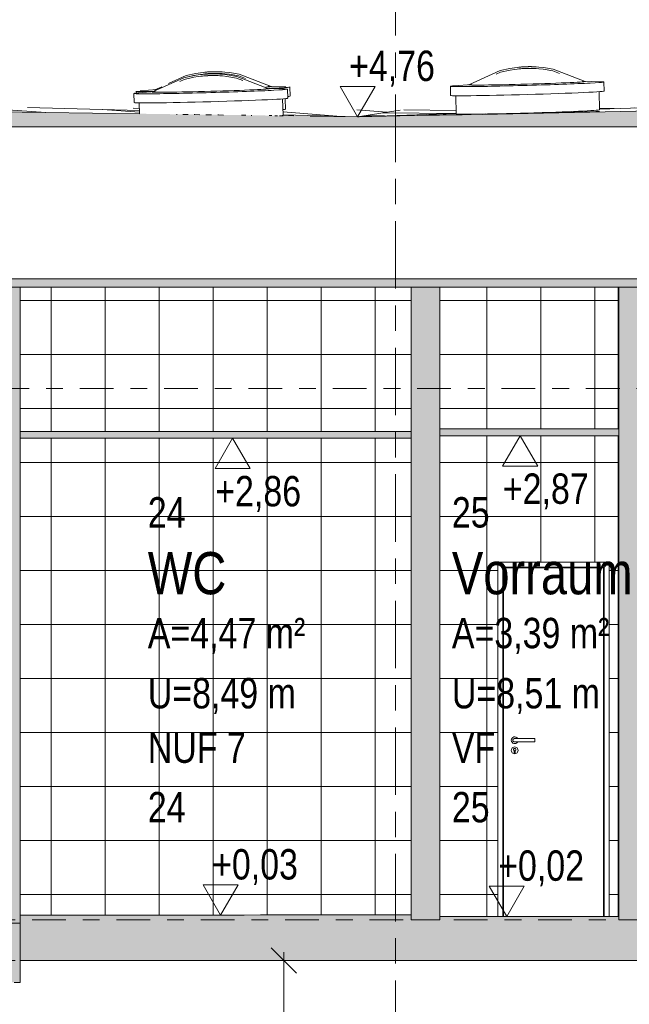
# Model space of a CAD drawing. Header units: metres. Extents: x -34 to 182, y -15 to 869.
# Tile 31 of 46: x 57.88 to 61.5, y -3.3 to 2.54. Entities that reach past the tile are written whole.
import ezdxf

# ---------------------------------------------------------------- set-up
doc = ezdxf.new("R2010")
doc.units = ezdxf.units.M
doc.linetypes.add('_Ebene_', pattern=[0.4, 0.2, -0.1, 0, -0.1])
doc.linetypes.add('_Rasterlinie_', pattern=[0.75, 0.4, -0.1, 0.15, -0.1])
for name, color, linetype, lineweight in [('A_Bem', 7, 'Continuous', 5), ('A_Bem-100', 7, 'Continuous', 5), ('A_Ebenen', 130, 'Continuous', 5), ('A_Fenster', 45, 'Continuous', 5), ('A_Geschossdecken', 7, 'Continuous', 5), ('A_Geschossdecken_Oberflächenschraffur', 7, 'Continuous', 5), ('A_Geschossdecken_Schraffur', 7, 'Continuous', 5), ('A_Hoehenkoten', 124, 'Continuous', 5), ('A_Linien_Feine Linien', 7, 'Continuous', 5), ('A_Raster', 128, 'Continuous', 5), ('A_Raum-Txt', 16, 'Continuous', 5), ('A_Tuer', 128, 'Continuous', 5), ('A_Türen_Element', 128, 'Continuous', 5), ('A_Türen_Rahmen', 128, 'Continuous', 5), ('A_Wand', 244, 'Continuous', 5), ('A_Wand_Schraff', 1, 'Continuous', 5), ('A_Wände_Oberflächenschraffur', 244, 'Continuous', 5)]:
    doc.layers.add(name, color=color, linetype=linetype, lineweight=lineweight)
doc.styles.add('Arial', font='arial.ttf', dxfattribs={"width": 0.8, "height": 0.18})
doc.styles.add('Arial_B', font='txt', dxfattribs={"width": 0.8, "height": 0.25})
doc.styles.add('ISOCPEUR_1', font='isocpeur.ttf', dxfattribs={"width": 0.8, "height": 0.25})
doc.dimstyles.new('BLB-Standard_2_5_Aussen_maskiert', dxfattribs={"dimscale": 0.3048, "dimtxt": 0.248995, "dimasz": 0.492126, "dimexe": 1.32874, "dimexo": 0.0625, "dimgap": 0.032808, "dimtad": 1, "dimrnd": 0.001, "dimzin": 0, "dimdsep": 46, "dimtxsty": 'ISOCPEUR_1', "dimblk1": 'OBLIQUE', "dimblk2": 'OBLIQUE', "dimsah": 1, "dimcen": 0.09, "dimdle": 0.164042, "dimazin": 0, "dimtfac": 1, "dimtdec": 4, "dimtix": 1, "dimtmove": 0, "dimatfit": 3, "dimfxl": 1.32874, "dimfxlon": 1, "dimtvp": 1, "dimtfill": 1, "dimtolj": 1, "dimtzin": 0, "dimarcsym": 2})
pattern_1 = [(0, (61.43652, 18.796), (0, 0.32), []), (90, (61.4365165, 18.796), (-0.001, 6e-20), [])]
pattern_2 = [(0, (108.63052, 18.796), (0, 0.32), []), (90, (108.63052, 18.796), (-0.32, 2e-17), [])]
pattern_3 = [(0, (108.65152, 18.796), (0, 0.32), []), (90, (108.65152, 18.796), (-0.32, 2e-17), [])]

# ---------------------------------------------------------------- blocks, each defined once
blk = doc.blocks.new('FE Dachkuppel rund - Ø_850 _1000_-8070056-B2')
at = {"layer": 'A_Fenster', "color": 250, "lineweight": 9}
for p, q in [((-13.0039, 2.1032), (-13.0024, 2.049)), ((-12.877, 2.1142), (-12.9813, 2.1061)), ((-12.8941, 2.112), (-12.894, 2.1097)), ((-12.117, 2.1303), (-12.2216, 2.1326)), ((-12.2043, 2.1291), (-12.2044, 2.1313)), ((-12.0927, 2.0745), (-12.0943, 2.1287)), ((-12.9723, 2.0472), (-12.9705, 1.9815)), ((-12.1199, 1.9737), (-12.1227, 2.071))]:
    blk.add_line(p, q, dxfattribs=at)
at = {"layer": 'A_Fenster', "color": 250, "lineweight": 9, "flags": 128}
for points in [[(-12.894, 2.1122), (-12.7082, 2.1959), (-12.6512, 2.2089), (-12.6243, 2.2132), (-12.6087, 2.2152), (-12.5985, 2.2163), (-12.5913, 2.2169), (-12.5859, 2.2174), (-12.5817, 2.2177), (-12.5784, 2.2179), (-12.5756, 2.2181), (-12.5733, 2.2183), (-12.5714, 2.2184), (-12.5697, 2.2185), (-12.5682, 2.2186), (-12.5668, 2.2186), (-12.5657, 2.2187), (-12.5646, 2.2187), (-12.5636, 2.2188), (-12.5627, 2.2188), (-12.5619, 2.2189), (-12.5611, 2.2189), (-12.5604, 2.2189), (-12.5597, 2.2189), (-12.5591, 2.219), (-12.5585, 2.219), (-12.5579, 2.219), (-12.5574, 2.219), (-12.5568, 2.2191), (-12.5563, 2.2191), (-12.5558, 2.2191), (-12.5554, 2.2191), (-12.5549, 2.2191), (-12.5544, 2.2191), (-12.554, 2.2191), (-12.5535, 2.2192), (-12.5531, 2.2192), (-12.5527, 2.2192), (-12.5522, 2.2192), (-12.552, 2.2192)], [(-12.2045, 2.1315), (-12.3947, 2.2047), (-12.4523, 2.2144), (-12.4794, 2.2172), (-12.4951, 2.2183), (-12.5054, 2.2189), (-12.5126, 2.2191), (-12.518, 2.2193), (-12.5222, 2.2194), (-12.5255, 2.2194), (-12.5283, 2.2194), (-12.5306, 2.2195), (-12.5326, 2.2195), (-12.5343, 2.2195), (-12.5358, 2.2195), (-12.5371, 2.2195), (-12.5383, 2.2194), (-12.5394, 2.2194), (-12.5403, 2.2194), (-12.5412, 2.2194), (-12.5421, 2.2194), (-12.5428, 2.2194), (-12.5435, 2.2194), (-12.5442, 2.2194), (-12.5449, 2.2194), (-12.5455, 2.2194), (-12.546, 2.2193), (-12.5466, 2.2193), (-12.5471, 2.2193), (-12.5476, 2.2193), (-12.5481, 2.2193), (-12.5486, 2.2193), (-12.5491, 2.2193), (-12.5495, 2.2193), (-12.55, 2.2193), (-12.5504, 2.2192), (-12.5508, 2.2192), (-12.5513, 2.2192), (-12.5517, 2.2192), (-12.552, 2.2192)], [(-12.7327, 2.174), (-12.7068, 2.1859), (-12.6499, 2.1989), (-12.6232, 2.2032), (-12.6077, 2.2052), (-12.5976, 2.2063), (-12.5905, 2.207), (-12.5852, 2.2074), (-12.581, 2.2077), (-12.5777, 2.208), (-12.575, 2.2081), (-12.5728, 2.2083), (-12.5708, 2.2084), (-12.5691, 2.2085), (-12.5677, 2.2086), (-12.5663, 2.2086), (-12.5652, 2.2087), (-12.5641, 2.2087), (-12.5632, 2.2088), (-12.5623, 2.2088), (-12.5615, 2.2089), (-12.5607, 2.2089), (-12.56, 2.2089), (-12.5593, 2.209), (-12.5587, 2.209), (-12.5581, 2.209), (-12.5575, 2.209), (-12.557, 2.209), (-12.5565, 2.2091), (-12.556, 2.2091), (-12.5555, 2.2091), (-12.555, 2.2091), (-12.5546, 2.2091), (-12.5541, 2.2091), (-12.5537, 2.2092), (-12.5532, 2.2092), (-12.5528, 2.2092), (-12.5524, 2.2092), (-12.552, 2.2092), (-12.5517, 2.2092)], [(-12.3579, 2.1799), (-12.3956, 2.1946), (-12.453, 2.2045), (-12.4799, 2.2073), (-12.4955, 2.2084), (-12.5057, 2.2089), (-12.5128, 2.2091), (-12.5182, 2.2093), (-12.5223, 2.2094), (-12.5256, 2.2094), (-12.5283, 2.2094), (-12.5306, 2.2095), (-12.5326, 2.2095), (-12.5342, 2.2095), (-12.5357, 2.2095), (-12.537, 2.2095), (-12.5382, 2.2094), (-12.5393, 2.2094), (-12.5402, 2.2094), (-12.5411, 2.2094), (-12.5419, 2.2094), (-12.5427, 2.2094), (-12.5434, 2.2094), (-12.544, 2.2094), (-12.5447, 2.2094), (-12.5453, 2.2094), (-12.5458, 2.2093), (-12.5464, 2.2093), (-12.5469, 2.2093), (-12.5474, 2.2093), (-12.5479, 2.2093), (-12.5484, 2.2093), (-12.5488, 2.2093), (-12.5493, 2.2093), (-12.5497, 2.2093), (-12.5501, 2.2093), (-12.5506, 2.2092), (-12.551, 2.2092), (-12.5514, 2.2092), (-12.5517, 2.2092)]]:
    blk.add_lwpolyline(points, dxfattribs=at)
at = {"layer": 'A_Fenster', "color": 250, "lineweight": 9}
for centre, major_axis, start_param, end_param in [((-12.5491, 2.1159), (0.4548, 0.0128), 2.780739, 4.712142), ((-12.5492, 2.1217), (0.3449, 0.0097), 3.048946, 4.712142), ((-12.5492, 2.1217), (0.3449, 0.0097), 3.048946, 4.712142), ((-12.5492, 2.1217), (0.3449, 0.0097), 4.712142, 6.375338), ((-12.5492, 2.1217), (0.3449, 0.0097), 4.712142, 6.375338), ((-12.5491, 2.1159), (0.4548, 0.0128), 4.712142, 6.644853), ((-12.5476, 2.0617), (0.4548, 0.0128), 3.059661, 4.712142), ((-12.5476, 2.0617), (0.4548, 0.0128), 4.712142, 6.365612), ((-12.5448, 1.9618), (0.4248, 0.0119), 5.985082, 6.282939)]:
    blk.add_ellipse(centre, major_axis=major_axis, ratio=0.016339, start_param=start_param, end_param=end_param, dxfattribs=at)
blk = doc.blocks.new('FE Dachkuppel rund - Ø_850 _1000_-8070055-B2')
at = {"layer": 'A_Fenster', "color": 250, "lineweight": 9}
for p, q in [((-10.2417, 2.1729), (-10.3463, 2.1752)), ((-10.329, 2.1716), (-10.3291, 2.1739)), ((-10.2174, 2.117), (-10.2189, 2.1712)), ((-11.1286, 2.1457), (-11.1271, 2.0915)), ((-11.0016, 2.1568), (-11.106, 2.1486)), ((-11.0188, 2.1545), (-11.0187, 2.1523)), ((-10.2443, 2.0062), (-10.2473, 2.1136)), ((-11.097, 2.0897), (-11.094, 1.9824))]:
    blk.add_line(p, q, dxfattribs=at)
at = {"layer": 'A_Fenster', "color": 250, "lineweight": 9, "flags": 128}
for points in [[(-11.0187, 2.1547), (-10.8329, 2.2384), (-10.7759, 2.2514), (-10.749, 2.2557), (-10.7334, 2.2577), (-10.7232, 2.2588), (-10.716, 2.2595), (-10.7106, 2.2599), (-10.7064, 2.2602), (-10.7031, 2.2605), (-10.7003, 2.2607), (-10.698, 2.2608), (-10.696, 2.2609), (-10.6943, 2.261), (-10.6928, 2.2611), (-10.6915, 2.2612), (-10.6903, 2.2612), (-10.6893, 2.2613), (-10.6883, 2.2613), (-10.6874, 2.2614), (-10.6866, 2.2614), (-10.6858, 2.2614), (-10.6851, 2.2615), (-10.6844, 2.2615), (-10.6838, 2.2615), (-10.6832, 2.2615), (-10.6826, 2.2616), (-10.682, 2.2616), (-10.6815, 2.2616), (-10.681, 2.2616), (-10.6805, 2.2616), (-10.68, 2.2616), (-10.6796, 2.2617), (-10.6791, 2.2617), (-10.6787, 2.2617), (-10.6782, 2.2617), (-10.6778, 2.2617), (-10.6773, 2.2617), (-10.6769, 2.2617), (-10.6766, 2.2617)], [(-10.8574, 2.2166), (-10.8314, 2.2285), (-10.7746, 2.2415), (-10.7479, 2.2458), (-10.7324, 2.2477), (-10.7223, 2.2488), (-10.7152, 2.2495), (-10.7099, 2.2499), (-10.7057, 2.2503), (-10.7024, 2.2505), (-10.6997, 2.2507), (-10.6974, 2.2508), (-10.6955, 2.2509), (-10.6938, 2.251), (-10.6923, 2.2511), (-10.691, 2.2512), (-10.6899, 2.2512), (-10.6888, 2.2513), (-10.6878, 2.2513), (-10.687, 2.2514), (-10.6861, 2.2514), (-10.6854, 2.2514), (-10.6847, 2.2515), (-10.684, 2.2515), (-10.6834, 2.2515), (-10.6828, 2.2515), (-10.6822, 2.2516), (-10.6817, 2.2516), (-10.6812, 2.2516), (-10.6807, 2.2516), (-10.6802, 2.2516), (-10.6797, 2.2516), (-10.6792, 2.2517), (-10.6788, 2.2517), (-10.6784, 2.2517), (-10.6779, 2.2517), (-10.6775, 2.2517), (-10.6771, 2.2517), (-10.6766, 2.2517), (-10.6764, 2.2517)], [(-10.3292, 2.174), (-10.5194, 2.2472), (-10.577, 2.257), (-10.6041, 2.2598), (-10.6198, 2.2609), (-10.63, 2.2614), (-10.6373, 2.2617), (-10.6427, 2.2618), (-10.6469, 2.2619), (-10.6502, 2.262), (-10.653, 2.262), (-10.6553, 2.262), (-10.6573, 2.262), (-10.659, 2.262), (-10.6605, 2.262), (-10.6618, 2.262), (-10.663, 2.262), (-10.664, 2.262), (-10.665, 2.262), (-10.6659, 2.262), (-10.6667, 2.2619), (-10.6675, 2.2619), (-10.6682, 2.2619), (-10.6689, 2.2619), (-10.6695, 2.2619), (-10.6701, 2.2619), (-10.6707, 2.2619), (-10.6713, 2.2619), (-10.6718, 2.2619), (-10.6723, 2.2619), (-10.6728, 2.2618), (-10.6733, 2.2618), (-10.6737, 2.2618), (-10.6742, 2.2618), (-10.6746, 2.2618), (-10.6751, 2.2618), (-10.6755, 2.2618), (-10.676, 2.2618), (-10.6764, 2.2618), (-10.6766, 2.2617)], [(-10.4825, 2.2224), (-10.5202, 2.2372), (-10.5777, 2.247), (-10.6046, 2.2498), (-10.6202, 2.2509), (-10.6303, 2.2514), (-10.6375, 2.2517), (-10.6428, 2.2518), (-10.647, 2.2519), (-10.6503, 2.252), (-10.653, 2.252), (-10.6553, 2.252), (-10.6572, 2.252), (-10.6589, 2.252), (-10.6604, 2.252), (-10.6617, 2.252), (-10.6629, 2.252), (-10.6639, 2.252), (-10.6649, 2.252), (-10.6658, 2.252), (-10.6666, 2.2519), (-10.6674, 2.2519), (-10.6681, 2.2519), (-10.6687, 2.2519), (-10.6694, 2.2519), (-10.6699, 2.2519), (-10.6705, 2.2519), (-10.6711, 2.2519), (-10.6716, 2.2519), (-10.6721, 2.2519), (-10.6726, 2.2518), (-10.673, 2.2518), (-10.6735, 2.2518), (-10.6739, 2.2518), (-10.6744, 2.2518), (-10.6748, 2.2518), (-10.6753, 2.2518), (-10.6757, 2.2518), (-10.6761, 2.2518), (-10.6764, 2.2517)]]:
    blk.add_lwpolyline(points, dxfattribs=at)
at = {"layer": 'A_Fenster', "color": 250, "lineweight": 9}
for centre, major_axis, start_param, end_param in [((-10.6739, 2.1642), (0.3449, 0.0097), 4.712142, 6.375338), ((-10.6739, 2.1642), (0.3449, 0.0097), 4.712142, 6.375338), ((-10.6738, 2.1584), (0.4548, 0.0128), 4.712142, 6.644853), ((-10.6738, 2.1584), (0.4548, 0.0128), 2.780739, 4.712142), ((-10.6739, 2.1642), (0.3449, 0.0097), 3.048946, 4.712142), ((-10.6739, 2.1642), (0.3449, 0.0097), 3.048946, 4.712142), ((-10.6722, 2.1042), (0.4548, 0.0128), 4.712142, 6.365612), ((-10.6722, 2.1042), (0.4548, 0.0128), 3.059661, 4.712142), ((-10.6692, 1.9943), (0.4248, 0.0119), 3.141593, 6.282939)]:
    blk.add_ellipse(centre, major_axis=major_axis, ratio=0.016339, start_param=start_param, end_param=end_param, dxfattribs=at)
blk = doc.blocks.new('FE Dachkuppel rund - Ø_850 _1000_-8070057-B2')
at = {"layer": 'A_Fenster', "color": 250, "lineweight": 9}
for p, q in [((-12.9899, 2.116), (-12.9896, 2.1054)), ((-12.8682, 2.1267), (-12.9673, 2.119)), ((-12.8801, 2.1249), (-12.88, 2.1226)), ((-12.88, 2.125), (-12.8396, 2.1432)), ((-12.103, 2.1432), (-12.2076, 2.1455)), ((-12.1903, 2.1419), (-12.1903, 2.1442)), ((-12.0787, 2.0873), (-12.0802, 2.1415)), ((-12.1065, 2.0082), (-12.1083, 2.0721))]:
    blk.add_line(p, q, dxfattribs=at)
at = {"layer": 'A_Fenster', "color": 250, "lineweight": 9, "flags": 128}
for points in [[(-12.7994, 2.1613), (-12.6942, 2.2088), (-12.6372, 2.2217), (-12.6103, 2.226), (-12.5947, 2.228), (-12.5845, 2.2291), (-12.5773, 2.2298), (-12.5719, 2.2302), (-12.5677, 2.2306), (-12.5644, 2.2308), (-12.5616, 2.231), (-12.5593, 2.2311), (-12.5573, 2.2312), (-12.5556, 2.2313), (-12.5541, 2.2314), (-12.5528, 2.2315), (-12.5516, 2.2315), (-12.5506, 2.2316), (-12.5496, 2.2316), (-12.5487, 2.2317), (-12.5479, 2.2317), (-12.5471, 2.2317), (-12.5464, 2.2318), (-12.5457, 2.2318), (-12.5451, 2.2318), (-12.5445, 2.2319), (-12.5439, 2.2319), (-12.5433, 2.2319), (-12.5428, 2.2319), (-12.5423, 2.2319), (-12.5418, 2.2319), (-12.5413, 2.232), (-12.5409, 2.232), (-12.5404, 2.232), (-12.54, 2.232), (-12.5395, 2.232), (-12.5391, 2.232), (-12.5386, 2.232), (-12.5382, 2.2321), (-12.5379, 2.2321)], [(-12.6927, 2.1988), (-12.6359, 2.2118), (-12.6092, 2.2161), (-12.5937, 2.2181), (-12.5836, 2.2192), (-12.5765, 2.2198), (-12.5711, 2.2203), (-12.567, 2.2206), (-12.5637, 2.2208), (-12.561, 2.221), (-12.5587, 2.2211), (-12.5568, 2.2213), (-12.5551, 2.2213), (-12.5536, 2.2214), (-12.5523, 2.2215), (-12.5511, 2.2216), (-12.5501, 2.2216), (-12.5491, 2.2216), (-12.5482, 2.2217), (-12.5474, 2.2217), (-12.5467, 2.2218), (-12.546, 2.2218), (-12.5453, 2.2218), (-12.5447, 2.2218), (-12.5441, 2.2219), (-12.5435, 2.2219), (-12.543, 2.2219), (-12.5425, 2.2219), (-12.542, 2.2219), (-12.5415, 2.222), (-12.541, 2.222), (-12.5405, 2.222), (-12.5401, 2.222), (-12.5396, 2.222), (-12.5392, 2.222), (-12.5388, 2.222), (-12.5384, 2.2221), (-12.5379, 2.2221), (-12.5377, 2.2221)], [(-12.1905, 2.1443), (-12.3807, 2.2175), (-12.4383, 2.2273), (-12.4654, 2.2301), (-12.4811, 2.2312), (-12.4913, 2.2317), (-12.4986, 2.232), (-12.504, 2.2321), (-12.5082, 2.2322), (-12.5115, 2.2323), (-12.5143, 2.2323), (-12.5166, 2.2323), (-12.5185, 2.2323), (-12.5203, 2.2323), (-12.5217, 2.2323), (-12.5231, 2.2323), (-12.5243, 2.2323), (-12.5253, 2.2323), (-12.5263, 2.2323), (-12.5272, 2.2323), (-12.528, 2.2323), (-12.5288, 2.2323), (-12.5295, 2.2323), (-12.5302, 2.2322), (-12.5308, 2.2322), (-12.5314, 2.2322), (-12.532, 2.2322), (-12.5326, 2.2322), (-12.5331, 2.2322), (-12.5336, 2.2322), (-12.5341, 2.2322), (-12.5346, 2.2322), (-12.535, 2.2321), (-12.5355, 2.2321), (-12.5359, 2.2321), (-12.5364, 2.2321), (-12.5368, 2.2321), (-12.5373, 2.2321), (-12.5377, 2.2321), (-12.5379, 2.2321)], [(-12.3438, 2.1927), (-12.3815, 2.2075), (-12.439, 2.2173), (-12.4659, 2.2201), (-12.4815, 2.2212), (-12.4916, 2.2217), (-12.4988, 2.222), (-12.5041, 2.2221), (-12.5083, 2.2222), (-12.5116, 2.2223), (-12.5143, 2.2223), (-12.5166, 2.2223), (-12.5185, 2.2223), (-12.5202, 2.2223), (-12.5217, 2.2223), (-12.523, 2.2223), (-12.5242, 2.2223), (-12.5252, 2.2223), (-12.5262, 2.2223), (-12.5271, 2.2223), (-12.5279, 2.2223), (-12.5286, 2.2223), (-12.5294, 2.2223), (-12.53, 2.2222), (-12.5306, 2.2222), (-12.5312, 2.2222), (-12.5318, 2.2222), (-12.5323, 2.2222), (-12.5329, 2.2222), (-12.5334, 2.2222), (-12.5339, 2.2222), (-12.5343, 2.2222), (-12.5348, 2.2221), (-12.5352, 2.2221), (-12.5357, 2.2221), (-12.5361, 2.2221), (-12.5365, 2.2221), (-12.537, 2.2221), (-12.5374, 2.2221), (-12.5377, 2.2221)]]:
    blk.add_lwpolyline(points, dxfattribs=at)
at = {"layer": 'A_Fenster', "color": 250, "lineweight": 9}
for centre, major_axis, start_param, end_param in [((-12.535, 2.1288), (0.4548, 0.0128), 3.213605, 3.389367), ((-12.535, 2.1288), (0.4548, 0.0128), 3.389367, 3.554713), ((-12.535, 2.1288), (0.4548, 0.0128), 3.554714, 3.72006), ((-12.535, 2.1288), (0.4548, 0.0128), 3.72006, 3.813109), ((-12.5352, 2.1345), (0.3449, 0.0097), 3.236389, 3.325658), ((-12.5352, 2.1345), (0.3449, 0.0097), 3.236389, 3.325658), ((-12.5352, 2.1345), (0.3449, 0.0097), 5.842688, 6.005739), ((-12.5352, 2.1345), (0.3449, 0.0097), 5.842688, 6.005739), ((-12.535, 2.1288), (0.4548, 0.0128), 5.516647, 5.538877), ((-12.5352, 2.1345), (0.3449, 0.0097), 6.005739, 6.188395), ((-12.5352, 2.1345), (0.3449, 0.0097), 6.005739, 6.188395), ((-12.535, 2.1288), (0.4548, 0.0128), 5.538877, 5.704224), ((-12.535, 2.1288), (0.4548, 0.0128), 5.704224, 5.869571), ((-12.535, 2.1288), (0.4548, 0.0128), 5.869571, 6.034918), ((-12.535, 2.1288), (0.4548, 0.0128), 6.034918, 6.211173), ((-12.5335, 2.0746), (0.4548, 0.0128), 6.021397, 6.20922)]:
    blk.add_ellipse(centre, major_axis=major_axis, ratio=0.016339, start_param=start_param, end_param=end_param, dxfattribs=at)
blk = doc.blocks.new('TU DF 1 - Rahmenstock flächenbündig variabel - DL - H - 580 x 2060-8144146-B2')
at = {"layer": 'A_Tuer', "color": 250, "lineweight": 9}
for p, q in [((-10.7473, -1.7201), (-10.7476, -1.7201)), ((-10.6276, -1.7201), (-10.7476, -1.7201)), ((-10.7473, -1.7201), (-10.7476, -1.7201)), ((-10.6276, -1.7201), (-10.7476, -1.7201)), ((-10.7476, -1.7401), (-10.7473, -1.7401)), ((-10.7476, -1.7401), (-10.6276, -1.7401)), ((-10.7476, -1.7401), (-10.7473, -1.7401)), ((-10.7476, -1.7401), (-10.6276, -1.7401)), ((-10.7472, -1.7101), (-10.7473, -1.7101)), ((-10.7473, -1.7501), (-10.7472, -1.7501)), ((-10.7497, -1.8036), (-10.7497, -1.7916)), ((-10.7496, -1.7916), (-10.7496, -1.8036)), ((-10.7472, -1.7701), (-10.7473, -1.7701)), ((-10.7449, -1.7916), (-10.7449, -1.8036)), ((-10.7473, -1.8101), (-10.7472, -1.8101))]:
    blk.add_line(p, q, dxfattribs=at)
for centre, major_axis, ratio, start_param, end_param in [((-10.7473, -1.7301), (0, 0.02), 0.999969, 5.235988, 7.853982), ((-10.7473, -1.7301), (0, 0.02), 0.999969, 1.570796, 4.18879), ((-10.7472, -1.7301), (0, 0.02), 0.999969, 5.235988, 5.497787), ((-10.7472, -1.7301), (0, 0.02), 0.999969, 3.926991, 4.18879), ((-10.6276, -1.7301), (0, 0.01), 0.007866, 0, 1.570796), ((-10.6276, -1.7301), (0, 0.01), 0.007866, 0, 1.570796), ((-10.6276, -1.7301), (0, 0.01), 0.007866, 1.570796, 3.141593), ((-10.6276, -1.7301), (0, 0.01), 0.007866, 1.570796, 3.141593), ((-10.6276, -1.7301), (0, 0.01), 0.007866, 4.712389, 6.021386), ((-10.6276, -1.7301), (0, 0.01), 0.007866, 4.712389, 6.021386), ((-10.6276, -1.7301), (0, 0.01), 0.007866, 3.403392, 4.712389), ((-10.6276, -1.7301), (0, 0.01), 0.007866, 3.403392, 4.712389), ((-10.7473, -1.7901), (0, 0.02), 0.999969, 4.712389, 7.853982), ((-10.7473, -1.7901), (0, 0.02), 0.999969, 1.570796, 4.712389), ((-10.7473, -1.7851), (0, 0.00699), 0.999969, 3.491891, 9.074479), ((-10.7472, -1.7851), (0, 0.00699), 0.999969, 0.761262, 2.53754), ((-10.7473, -1.8036), (0, 0.0024), 0.999969, 1.570796, 4.712389), ((-10.7472, -1.8036), (0, 0.0024), 0.999969, 1.570796, 3.403392), ((-10.7472, -1.8036), (0, 0.0024), 0.999969, 3.665191, 4.18879), ((-10.7472, -1.8036), (0, 0.0024), 0.999969, 4.45059, 4.712389), ((-10.7472, -1.7901), (0, 0.02), 0.999969, 4.712389, 5.497787), ((-10.7472, -1.7901), (0, 0.02), 0.999969, 3.926991, 4.712389)]:
    blk.add_ellipse(centre, major_axis=major_axis, ratio=ratio, start_param=start_param, end_param=end_param, dxfattribs=at)
for points, knots in [([(-10.7577, -1.7301), (-10.7577, -1.7292), (-10.7575, -1.7279), (-10.7569, -1.7263), (-10.7563, -1.7251), (-10.7557, -1.7242), (-10.7552, -1.7235), (-10.7546, -1.7229), (-10.7537, -1.7221), (-10.7528, -1.7215), (-10.752, -1.7211), (-10.7514, -1.7209), (-10.7508, -1.7206), (-10.7502, -1.7204), (-10.7495, -1.7203), (-10.7489, -1.7202), (-10.7482, -1.7201), (-10.7478, -1.7201), (-10.7476, -1.7201)], [0, 0, 0, 0, 0.0833333, 0.125, 0.1666667, 0.2083333, 0.2291667, 0.25, 0.2916667, 0.3333333, 0.3541667, 0.375, 0.3958333, 0.4166667, 0.4375, 0.4583333, 0.4791667, 0.5, 0.5, 0.5, 0.5]), ([(-10.7577, -1.7301), (-10.7577, -1.7292), (-10.7575, -1.7279), (-10.7569, -1.7263), (-10.7563, -1.7251), (-10.7557, -1.7242), (-10.7552, -1.7235), (-10.7546, -1.7229), (-10.7537, -1.7221), (-10.7528, -1.7215), (-10.752, -1.7211), (-10.7514, -1.7209), (-10.7508, -1.7206), (-10.7502, -1.7204), (-10.7495, -1.7203), (-10.7489, -1.7202), (-10.7482, -1.7201), (-10.7478, -1.7201), (-10.7476, -1.7201)], [0, 0, 0, 0, 0.0833333, 0.125, 0.1666667, 0.2083333, 0.2291667, 0.25, 0.2916667, 0.3333333, 0.3541667, 0.375, 0.3958333, 0.4166667, 0.4375, 0.4583333, 0.4791667, 0.5, 0.5, 0.5, 0.5]), ([(-10.7476, -1.7401), (-10.7478, -1.7401), (-10.7482, -1.7401), (-10.7489, -1.74), (-10.7495, -1.7399), (-10.7502, -1.7398), (-10.7508, -1.7396), (-10.7514, -1.7393), (-10.752, -1.7391), (-10.7526, -1.7388), (-10.7532, -1.7384), (-10.7539, -1.7379), (-10.7546, -1.7373), (-10.7552, -1.7367), (-10.7557, -1.736), (-10.7563, -1.7351), (-10.7569, -1.7339), (-10.7575, -1.7323), (-10.7577, -1.731), (-10.7577, -1.7301)], [0.5, 0.5, 0.5, 0.5, 0.5208333, 0.5416667, 0.5625, 0.5833333, 0.6041667, 0.625, 0.6458333, 0.6666667, 0.6875, 0.7083333, 0.75, 0.7708333, 0.7916667, 0.8333333, 0.875, 0.9166667, 1, 1, 1, 1]), ([(-10.7476, -1.7401), (-10.7478, -1.7401), (-10.7482, -1.7401), (-10.7489, -1.74), (-10.7495, -1.7399), (-10.7502, -1.7398), (-10.7508, -1.7396), (-10.7514, -1.7393), (-10.752, -1.7391), (-10.7526, -1.7388), (-10.7532, -1.7384), (-10.7539, -1.7379), (-10.7546, -1.7373), (-10.7552, -1.7367), (-10.7557, -1.736), (-10.7563, -1.7351), (-10.7569, -1.7339), (-10.7575, -1.7323), (-10.7577, -1.731), (-10.7577, -1.7301)], [0.5, 0.5, 0.5, 0.5, 0.5208333, 0.5416667, 0.5625, 0.5833333, 0.6041667, 0.625, 0.6458333, 0.6666667, 0.6875, 0.7083333, 0.75, 0.7708333, 0.7916667, 0.8333333, 0.875, 0.9166667, 1, 1, 1, 1])]:
    blk.add_open_spline(points, degree=3, knots=knots, dxfattribs=at)
at = {"layer": 'A_Türen_Element', "color": 250, "lineweight": 9}
for p, q in [((-10.2212, -0.7091), (-10.8132, -0.7091)), ((-10.8132, -0.7091), (-10.8132, -2.7751)), ((-10.2212, -2.7751), (-10.2212, -0.7091)), ((-10.2209, -0.7091), (-10.2212, -0.7091)), ((-10.2209, -0.7091), (-10.2209, -2.7751))]:
    blk.add_line(p, q, dxfattribs=at)
at = {"layer": 'A_Türen_Rahmen', "color": 250, "lineweight": 9}
for p, q in [((-10.1872, -0.6751), (-10.8472, -0.6751)), ((-10.8472, -2.7751), (-10.8472, -0.6751)), ((-10.8172, -0.7051), (-10.8472, -0.6751)), ((-10.1872, -0.6751), (-10.2172, -0.7051)), ((-10.1872, -2.7751), (-10.1872, -0.6751)), ((-10.8172, -0.7051), (-10.8172, -2.7751)), ((-10.8172, -0.7051), (-10.2172, -0.7051)), ((-10.8168, -2.7751), (-10.8168, -0.7051)), ((-10.2172, -0.7051), (-10.2172, -2.7751))]:
    blk.add_line(p, q, dxfattribs=at)
blk = doc.blocks.new('Höhenkoten - leer-6237472-B2')
at = {"layer": 'A_Hoehenkoten'}
for p, q in [((-23.5985, -6.7651), (-23.8064, -6.7651)), ((-23.7024, -6.9451), (-23.8064, -6.7651)), ((-23.7024, -6.9451), (-23.5985, -6.7651))]:
    blk.add_line(p, q, dxfattribs=at)
blk = doc.blocks.new('DIMBLOCK167-B2')
at = {"layer": 'A_Bem-100', "lineweight": 9}
for p, q in [((59.4493, -3.0351), (59.3743, -2.9601)), ((59.4493, -3.0351), (59.5243, -3.1101)), ((59.4493, -6.3751), (59.3743, -6.3001)), ((59.4493, -6.3751), (59.5243, -6.4501))]:
    blk.add_line(p, q, dxfattribs=at)
at = {"layer": 'A_Bem-100'}
for p, q in [((59.4493, -2.9851), (59.4493, -6.3751)), ((59.8543, -3.0351), (59.0443, -3.0351)), ((59.4493, -3.0351), (59.8543, -3.0351)), ((59.8543, -6.3751), (59.0443, -6.3751)), ((59.4493, -6.3751), (59.8543, -6.3751))]:
    blk.add_line(p, q, dxfattribs=at)
at = {"layer": 'A_Bem-100', "color": 0, "insert": (59.1127, -4.9553), "char_height": 0.25, "width": 0.600537, "attachment_point": 1, "rotation": 90, "line_spacing_factor": 1.149209, "style": 'ISOCPEUR_1', "bg_fill": 3, "box_fill_scale": 1.25, "bg_fill_color": 256, "bg_fill_true_color": 13158600, "bg_fill_transparency": 0}
blk.add_mtext('3,34', dxfattribs=at)
blk = doc.blocks.new('_Oblique')
at = {"color": 0, "linetype": 'ByBlock', "lineweight": -2}
blk.add_line((-0.5, -0.5), (0.5, 0.5), dxfattribs=at)

msp = doc.modelspace()

# ---------------------------------------------------------------- hatches: boundary and pattern name
at = {"layer": 'A_Geschossdecken_Oberflächenschraffur'}
h = msp.add_hatch(dxfattribs=at)
h.set_pattern_fill('FP_64', color=9, style=0, pattern_type=2)
h.set_pattern_definition([(359.236, (51.5555165, 2.07), (-0.30195981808, 0.00502675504), [])])
h.paths.add_polyline_path([(59.9022, 1.9634), (59.8862, 1.9649), (52.1342, 2.0736), (45.3865, 2.1664), (46.7004, 2.1465), (59.885, 1.9636)], flags=0)
h = msp.add_hatch(dxfattribs=at)
h.set_pattern_fill('FP_65', color=9, style=0, pattern_type=2)
h.set_pattern_definition([(181.014, (61.2315165, 1.98), (-0.588854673, -0.0134228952), [])])
h.paths.add_polyline_path([(59.9022, 1.9634), (68.4579, 2.1495), (68.4578, 2.1528), (62.731, 2.0278), (61.2692, 1.9944), (60.6631, 1.981), (59.8926, 1.9643), (59.8969, 1.9639)], flags=0)
h.paths.add_polyline_path([(59.9022, 1.9652), (59.9022, 1.9653), (59.9453, 1.9662)], flags=0)
h.paths.add_polyline_path([(61.1906, 1.9937), (61.1906, 1.9937), (61.2002, 1.9939)], flags=0)
h.paths.add_polyline_path([(61.1834, 1.9935), (61.1834, 1.9935), (61.1906, 1.9937)], flags=0)
h.paths.add_polyline_path([(61.3038, 1.9959), (61.3038, 1.9959), (61.3147, 1.9961)], flags=0)
h.paths.add_polyline_path([(69.3077, 2.1683), (69.7542, 2.1808), (69.3076, 2.1712), (69.3077, 2.1683)], flags=0)
h = msp.add_hatch(dxfattribs=at)
h.set_pattern_fill('FP_37', color=9, style=0, pattern_type=2)
h.set_pattern_definition([(176.069, (51.413517, 2.085), (-0.58836119, 0.00033594), [])])
h.paths.add_polyline_path([(59.8862, 1.9649), (59.4445, 1.9768), (59.4439, 1.9735), (59.4323, 1.9718), (59.4388, 1.9712), (59.8381, 1.9656)], flags=0)
h.paths.add_polyline_path([(58.594, 1.9832), (58.5935, 2.0018), (57.9303, 2.0207), (56.6685, 2.0306), (56.6682, 2.0161), (55.7675, 2.0232), (58.5913, 1.9832)], flags=0)
h.paths.add_polyline_path([(54.3483, 2.0433), (54.348, 2.0489), (53.8717, 2.0527), (53.8717, 2.05), (54.348, 2.0433)], flags=0)
h = msp.add_hatch(dxfattribs=at)
h.set_pattern_fill('FP_39', color=9, style=0, pattern_type=2)
h.set_pattern_definition([(177.949, (65.319517, 2.085), (-0.58884014, -0.01293425), [])])
h.paths.add_polyline_path([(59.8862, 1.9649), (60.5513, 1.9806), (60.4761, 1.9814), (60.4705, 1.9834), (60.4705, 1.9837), (59.9015, 1.9654)], flags=0)
h.paths.add_polyline_path([(60.8692, 1.9866), (64.9376, 2.0776), (63.115, 2.048), (63.0657, 2.0448), (62.9283, 2.0399), (62.7272, 2.0355), (62.5215, 2.033), (62.3415, 2.033), (62.2766, 2.0349), (62.2719, 2.0359), (61.8698, 2.0287), (61.3201, 2.0099), (61.3194, 2.006), (61.3105, 2.0045), (61.261, 2.001), (61.1239, 1.9949), (60.8722, 1.9867)], flags=0)
h.paths.add_polyline_path([(61.2693, 1.9974), (61.2693, 1.9974), (61.2743, 1.9975)], flags=0)
h.paths.add_polyline_path([(61.3147, 1.9984), (61.3147, 1.9984), (61.319, 1.9984)], flags=0)
h.paths.add_polyline_path([(61.4306, 2.0009), (61.4306, 2.0009), (61.4558, 2.0014)], flags=0)
h.paths.add_polyline_path([(61.9285, 2.0116), (61.9285, 2.0116), (61.983, 2.0128)], flags=0)
h = msp.add_hatch(dxfattribs=at)
h.set_pattern_fill('FP_36', color=9, style=0, pattern_type=2)
h.set_pattern_definition([(175.509, (58.812517, 2.137), (-0.5958564, -0.000344), [])])
h.paths.add_polyline_path([(59.8862, 1.9649), (60.1391, 2.0049), (59.4492, 2.0087), (59.4436, 2.0083), (59.4446, 1.9775), (59.8528, 1.9659)], flags=0)
h.paths.add_polyline_path([(58.5935, 2.0018), (58.5931, 2.0159), (57.9304, 2.0207), (58.5913, 2.0018)], flags=0)
h = msp.add_hatch(dxfattribs=at)
h.set_pattern_fill('FP_38', color=9, style=0, pattern_type=2)
h.set_pattern_definition([(179.575, (61.492517, 2.085), (-0.46312078, -0.01456516), [])])
h.paths.add_polyline_path([(59.8862, 1.9649), (60.4705, 1.9837), (60.4698, 2.0096), (60.1391, 2.0049), (59.8875, 1.9651)], flags=0)
h.paths.add_polyline_path([(61.3201, 2.011), (61.8698, 2.0297), (61.3198, 2.0208), (61.32, 2.0135)], flags=0)
at = {"layer": 'A_Geschossdecken_Schraffur', "lineweight": 9}
h = msp.add_hatch(color=253, dxfattribs=at)
h.paths.add_polyline_path([(42.9257, 0.9549), (70.7403, 0.9549), (70.7403, 2.2049), (68.662, 2.1528), (59.9022, 1.9634), (45.7948, 2.16), (42.9257, 2.2049), (42.9257, 1.2298)], flags=0)
h.paths.add_polyline_path([(63.0018, 1.0049), (43.3274, 1.0049), (43.3274, 1.9049), (70.6376, 1.9049), (70.6376, 1.0049), (64.8131, 1.0049)], flags=0)
for points in [[(57.8862, 0.0599), (60.2032, 0.0599), (60.2032, 0.0999), (57.8862, 0.0999)], [(60.3732, 0.0749), (61.4355, 0.0749), (61.4355, 0.1149), (60.3732, 0.1149)], [(60.2032, -2.7951), (60.2032, -2.7651), (57.8862, -2.766), (57.8862, -2.7951), (59.3793, -2.7951)], [(61.1906, -2.8151), (61.4278, -2.8151), (61.4278, -2.7951), (61.4355, -2.7951), (61.4355, -2.7751), (60.3732, -2.7753), (60.3732, -2.8151)], [(57.8862, -3.1651), (57.8862, -2.8151), (43.1256, -2.8151), (43.1256, -3.1651), (57.8509, -3.1651)]]:
    msp.add_hatch(color=253, dxfattribs=at).paths.add_polyline_path(points, flags=0)
h = msp.add_hatch(color=253, dxfattribs=at)
h.paths.add_polyline_path([(57.8862, -3.0351), (61.6505, -3.0351), (61.6505, -2.7951), (61.4278, -2.7951), (61.4278, -2.8151), (60.3732, -2.8151), (60.3732, -2.7951), (57.8862, -2.7951)], flags=0)
h.paths.add_polyline_path([(67.3295, -3.0351), (67.3295, -2.7951), (67.0445, -2.7951), (67.0445, -2.8351), (64.0015, -2.8351), (64.0015, -2.7951), (63.7015, -2.7951), (63.7015, -3.0351), (66.6244, -3.0351)], flags=0)
at = {"layer": 'A_Wand_Schraff', "lineweight": 9}
for points in [[(57.8862, -2.8151), (57.8862, 0.9549), (57.4862, 0.9549), (57.4862, -2.8151), (57.568, -2.8151)], [(60.3732, -2.7951), (60.3732, 0.9549), (60.2032, 0.9549), (60.2032, -2.7951), (60.2849, -2.7951)], [(61.6505, -2.7951), (61.6505, 0.9549), (61.4355, 0.9549), (61.4355, -2.7951)]]:
    msp.add_hatch(color=253, dxfattribs=at).paths.add_polyline_path(points, flags=0)
at = {"layer": 'A_Wände_Oberflächenschraffur'}
h = msp.add_hatch(dxfattribs=at)
h.set_pattern_fill('FP_53', color=133, style=0, pattern_type=2)
h.set_pattern_definition(pattern_2)
h.paths.add_polyline_path([(57.8862, -2.766), (60.2032, -2.7651), (60.2032, 0.0599), (57.8862, 0.0599), (57.8862, -2.7651)], flags=0)
h.paths.add_polyline_path([(59.381, 0.0999), (60.2032, 0.0999), (60.2032, 0.9549), (57.8862, 0.9549), (57.8862, 0.0999), (59.3793, 0.0999)], flags=0)
h = msp.add_hatch(dxfattribs=at)
h.set_pattern_fill('FP_53', color=133, style=0, pattern_type=2)
h.set_pattern_definition(pattern_2)
h.paths.add_polyline_path([(57.8862, -2.766), (60.2032, -2.7651), (60.2032, 0.0599), (57.8862, 0.0599), (57.8862, -2.7651)], flags=0)
h.paths.add_polyline_path([(59.381, 0.0999), (60.2032, 0.0999), (60.2032, 0.9549), (57.8862, 0.9549), (57.8862, 0.0999), (59.3793, 0.0999)], flags=0)
h = msp.add_hatch(dxfattribs=at)
h.set_pattern_fill('FP_70', color=133, style=0, pattern_type=2)
h.set_pattern_definition(pattern_3)
h.paths.add_polyline_path([(60.3732, -2.7753), (60.7173, -2.7751), (60.7173, -0.6751), (61.3773, -0.6751), (61.3773, -2.7751), (61.4311, -2.7751), (61.4311, 0.0749), (60.3732, 0.0749), (60.3732, -2.7751)], flags=0)
h.paths.add_polyline_path([(61.0679, 0.1149), (61.4311, 0.1149), (61.4311, 0.9549), (60.3732, 0.9549), (60.3732, 0.1149), (61.0487, 0.1149)], flags=0)
h = msp.add_hatch(dxfattribs=at)
h.set_pattern_fill('FP_70', color=133, style=0, pattern_type=2)
h.set_pattern_definition(pattern_3)
h.paths.add_polyline_path([(60.3732, -2.7753), (60.7173, -2.7751), (60.7173, -0.6751), (61.3773, -0.6751), (61.3773, -2.7751), (61.4311, -2.7751), (61.4311, 0.0749), (60.3732, 0.0749), (60.3732, -2.7751)], flags=0)
h.paths.add_polyline_path([(61.0679, 0.1149), (61.4311, 0.1149), (61.4311, 0.9549), (60.3732, 0.9549), (60.3732, 0.1149), (61.0487, 0.1149)], flags=0)
h = msp.add_hatch(dxfattribs=at)
h.set_pattern_fill('FP_54', color=133, style=0, pattern_type=2)
h.set_pattern_definition(pattern_1)
h.paths.add_polyline_path([(61.4355, -2.7751), (61.4355, 0.0749), (61.432, 0.0749), (61.432, -2.7751)], flags=0)
h.paths.add_polyline_path([(61.432, 0.1149), (61.4355, 0.1149), (61.4355, 0.9549), (61.432, 0.9549)], flags=0)
h = msp.add_hatch(dxfattribs=at)
h.set_pattern_fill('FP_54', color=133, style=0, pattern_type=2)
h.set_pattern_definition(pattern_1)
h.paths.add_polyline_path([(61.4355, -2.7751), (61.4355, 0.0749), (61.432, 0.0749), (61.432, -2.7751)], flags=0)
h.paths.add_polyline_path([(61.432, 0.1149), (61.4355, 0.1149), (61.4355, 0.9549), (61.432, 0.9549)], flags=0)
h = msp.add_hatch(dxfattribs=at)
h.set_pattern_fill('FP_53', color=133, style=0, pattern_type=2)
h.set_pattern_definition(pattern_2)
h.paths.add_polyline_path([(61.4311, -2.7751), (61.432, -2.7751), (61.4311, -1.6458)], flags=0)
h = msp.add_hatch(dxfattribs=at)
h.set_pattern_fill('FP_53', color=133, style=0, pattern_type=2)
h.set_pattern_definition(pattern_2)
h.paths.add_polyline_path([(61.4311, -2.7751), (61.432, -2.7751), (61.4311, -1.6458)], flags=0)

# ---------------------------------------------------------------- linework, layer by layer
at = {"layer": 'A_Ebenen', "color": 170, "linetype": '_Ebene_', "lineweight": 9}
for p, q in [((98.1569, 0.9549), (38.7395, 0.9549)), ((38.7395, 0.3549), (98.1569, 0.3549)), ((98.1569, -2.7951), (40.0095, -2.7951)), ((98.1569, -3.0351), (40.0095, -3.0351))]:
    msp.add_line(p, q, dxfattribs=at)
at = {"layer": 'A_Geschossdecken', "color": 250, "lineweight": 9}
for p, q in [((68.9241, 2.1584), (60.6245, 1.979)), ((55.7675, 2.0232), (58.594, 1.9832)), ((58.5935, 2.0018), (57.9303, 2.0207)), ((59.445, 2.0083), (59.4522, 2.009)), ((59.4522, 2.009), (59.4565, 2.0097)), ((59.8862, 1.9649), (60.1391, 2.0049)), ((60.9308, 1.9879), (60.8606, 1.9864)), ((61.9285, 2.0305), (61.3201, 2.011)), ((58.8126, 1.9793), (58.8166, 1.9793)), ((58.8508, 1.9788), (58.8532, 1.9788)), ((58.8532, 1.9788), (58.8816, 1.9783)), ((59.1983, 1.974), (59.2245, 1.9736)), ((59.256, 1.9732), (59.26, 1.9731)), ((59.3617, 1.9718), (59.3779, 1.9716)), ((59.4236, 1.9711), (59.4255, 1.9711)), ((59.4395, 1.9711), (59.4281, 1.9713)), ((59.8862, 1.9649), (59.4445, 1.9775)), ((59.6057, 1.9689), (59.8862, 1.9649)), ((60.4705, 1.9837), (59.8862, 1.9649)), ((60.6467, 1.9817), (59.8862, 1.9649)), ((59.8862, 1.9649), (59.8952, 1.964)), ((60.472, 1.9774), (60.4707, 1.9774)), ((60.4707, 1.9774), (60.4764, 1.9774)), ((42.9257, 0.9549), (70.6809, 0.9549)), ((60.2032, 0.0999), (57.8862, 0.0999)), ((57.8862, 0.0599), (60.2032, 0.0599)), ((61.4355, 0.1149), (60.3732, 0.1149)), ((60.3732, 0.0749), (61.4355, 0.0749)), ((59.2141, -2.766), (57.8862, -2.766)), ((57.8862, -2.766), (57.8862, -3.1651)), ((59.3099, -2.7651), (59.2141, -2.766)), ((60.2032, -2.7651), (59.3099, -2.7651)), ((60.2032, -2.7951), (60.2032, -2.7651)), ((60.5063, -2.7751), (60.3732, -2.7753)), ((60.3732, -2.7753), (60.3732, -2.7951)), ((61.4355, -2.7751), (60.5063, -2.7751)), ((61.4355, -2.7951), (61.4355, -2.7751)), ((64.0015, -2.7951), (61.4355, -2.7951)), ((57.8862, -2.8151), (56.809, -2.8151)), ((57.8862, -3.0351), (70.5368, -3.0351)), ((57.8509, -3.1651), (57.8862, -3.1651))]:
    msp.add_line(p, q, dxfattribs=at)
at = {"layer": 'A_Geschossdecken', "color": 250, "lineweight": 9, "flags": 128}
for points in [[(60.4764, 1.9774), (60.4937, 1.9777), (60.5218, 1.9782), (60.5602, 1.9789), (60.6077, 1.9799), (60.6631, 1.981), (60.7248, 1.9823), (60.7912, 1.9837), (60.8604, 1.9852), (60.9306, 1.9867), (60.9998, 1.9882), (61.0662, 1.9897), (61.1279, 1.9911), (61.1833, 1.9923), (61.2308, 1.9934), (61.2692, 1.9944), (61.2974, 1.9951), (61.3147, 1.9955), (61.3205, 1.9957)], [(61.3147, 1.9957), (61.2975, 1.9954), (61.2693, 1.9949), (61.2309, 1.9942), (61.1834, 1.9932), (61.1281, 1.9921), (61.0663, 1.9908), (61, 1.9894), (60.9308, 1.9879)], [(58.9178, 1.9778), (58.9206, 1.9778), (58.9503, 1.9774)], [(58.9875, 1.9769), (58.9908, 1.9768), (59.0209, 1.9764)], [(59.0581, 1.9759), (59.0618, 1.9758), (59.0915, 1.9754)], [(59.3962, 1.9714), (59.3989, 1.9714), (59.4108, 1.9712)], [(59.4255, 1.9711), (59.4399, 1.9709), (59.4447, 1.9709)], [(60.6554, 1.9819), (60.6079, 1.9808), (60.5603, 1.9797), (60.5219, 1.9788), (60.4937, 1.9781)]]:
    msp.add_lwpolyline(points, dxfattribs=at)
at = {"layer": 'A_Linien_Feine Linien'}
for p, q in [((70.6376, 1.9049), (43.3274, 1.9049)), ((43.3274, 1.0049), (70.6376, 1.0049))]:
    msp.add_line(p, q, dxfattribs=at)
at = {"layer": 'A_Raster', "linetype": '_Rasterlinie_', "lineweight": 9}
msp.add_line((60.1103, -13.3036), (60.1103, 13.0853), dxfattribs=at)
at = {"layer": 'A_Wand', "color": 250, "lineweight": 9}
for p, q in [((57.8862, -2.766), (57.8862, 0.9549)), ((60.2032, 0.9549), (60.2032, -2.7651)), ((60.3732, -2.7753), (60.3732, 0.9549)), ((61.4311, 0.1149), (61.4311, 0.9549)), ((61.432, 0.9549), (61.432, 0.1149)), ((61.4355, 0.9549), (61.4355, -2.7751)), ((61.4311, -2.7751), (61.4311, 0.0749)), ((61.432, 0.0749), (61.432, -2.7751)), ((60.7173, -2.7751), (60.7173, -0.6751)), ((60.7173, -0.6751), (61.3773, -0.6751)), ((61.3773, -0.6751), (61.3773, -2.7751)), ((60.2032, -2.7951), (60.3732, -2.7951))]:
    msp.add_line(p, q, dxfattribs=at)

# ---------------------------------------------------------------- block references
at = {"layer": 'A_Fenster', "color": 250, "lineweight": 9}
for name in ['FE Dachkuppel rund - Ø_850 _1000_-8070056-B2', 'FE Dachkuppel rund - Ø_850 _1000_-8070057-B2', 'FE Dachkuppel rund - Ø_850 _1000_-8070055-B2']:
    msp.add_blockref(name, (71.5645, 0), dxfattribs=at)
at = {"layer": 'A_Hoehenkoten', "extrusion": (0, 0, -1)}
msp.add_blockref('Höhenkoten - leer-6237472-B2', (-36.1838, 8.91), dxfattribs=at)
at = {"layer": 'A_Hoehenkoten', "rotation": 180}
for p in [(35.4425, -6.8852), (37.1471, -6.8702)]:
    msp.add_blockref('Höhenkoten - leer-6237472-B2', p, dxfattribs=at)
at = {"layer": 'A_Hoehenkoten'}
for p in [(82.7767, 4.1776), (84.4725, 4.17)]:
    msp.add_blockref('Höhenkoten - leer-6237472-B2', p, dxfattribs=at)
at = {"layer": 'A_Tuer', "color": 250, "lineweight": 9}
msp.add_blockref('TU DF 1 - Rahmenstock flächenbündig variabel - DL - H - 580 x 2060-8144146-B2', (71.5645, 0), dxfattribs=at)

# ---------------------------------------------------------------- texts
at = {"layer": 'A_Hoehenkoten', "char_height": 0.18, "width": 0.601593, "attachment_point": 1, "line_spacing_factor": 0.941778, "style": 'Arial'}
for s, insert in [('+4,76', (59.8355, 2.3571)), ('+2,86', (59.0423, -0.1638)), ('+2,87', (60.747, -0.149)), ('+0,03', (59.0236, -2.3753)), ('+0,02', (60.7194, -2.3829))]:
    msp.add_mtext(s, dxfattribs=dict(at, insert=insert))
at = {"layer": 'A_Raum-Txt', "attachment_point": 1}
for s, insert, char_height, width, style in [('24', (58.6426, -0.2894), 0.18, 0.269367, 'Arial'), ('25', (60.445, -0.2894), 0.18, 0.269367, 'Arial'), ('WC', (58.6426, -0.6149), 0.25, 0.557974, 'Arial_B'), ('Vorraum', (60.445, -0.6149), 0.25, 1.391729, 'Arial_B'), ('A=4,47 m²', (58.6426, -1.0047), 0.18, 1.109535, 'Arial'), ('A=3,39 m²', (60.445, -1.0047), 0.18, 1.109535, 'Arial'), ('U=8,49 m', (58.6426, -1.3614), 0.18, 1.0454, 'Arial'), ('U=8,51 m', (60.445, -1.3614), 0.18, 1.0454, 'Arial'), ('NUF 7', (58.6426, -1.684), 0.18, 0.692658, 'Arial'), ('VF', (60.445, -1.684), 0.18, 0.307848, 'Arial'), ('24', (58.6426, -2.0366), 0.18, 0.269367, 'Arial'), ('25', (60.445, -2.0366), 0.18, 0.269367, 'Arial')]:
    msp.add_mtext(s, dxfattribs=dict(at, insert=insert, char_height=char_height, width=width, style=style))

# ---------------------------------------------------------------- next in the draw order: dimensions: what is measured, and where the dimension line sits
at = {"layer": 'A_Bem'}
dim = msp.add_linear_dim(base=(59.4493, -6.3751), p1=(59.8543, -3.0351), p2=(59.8543, -6.3751), angle=90, dimstyle='BLB-Standard_2_5_Aussen_maskiert', override={"dimpost": '<>', "dimfxl": 3.34}, dxfattribs=at)
dim.commit()
dim.dimension.update_dxf_attribs({"geometry": 'DIMBLOCK167-B2', "text_midpoint": (59.3143, -4.7051)})

doc.saveas('drawing.dxf')
